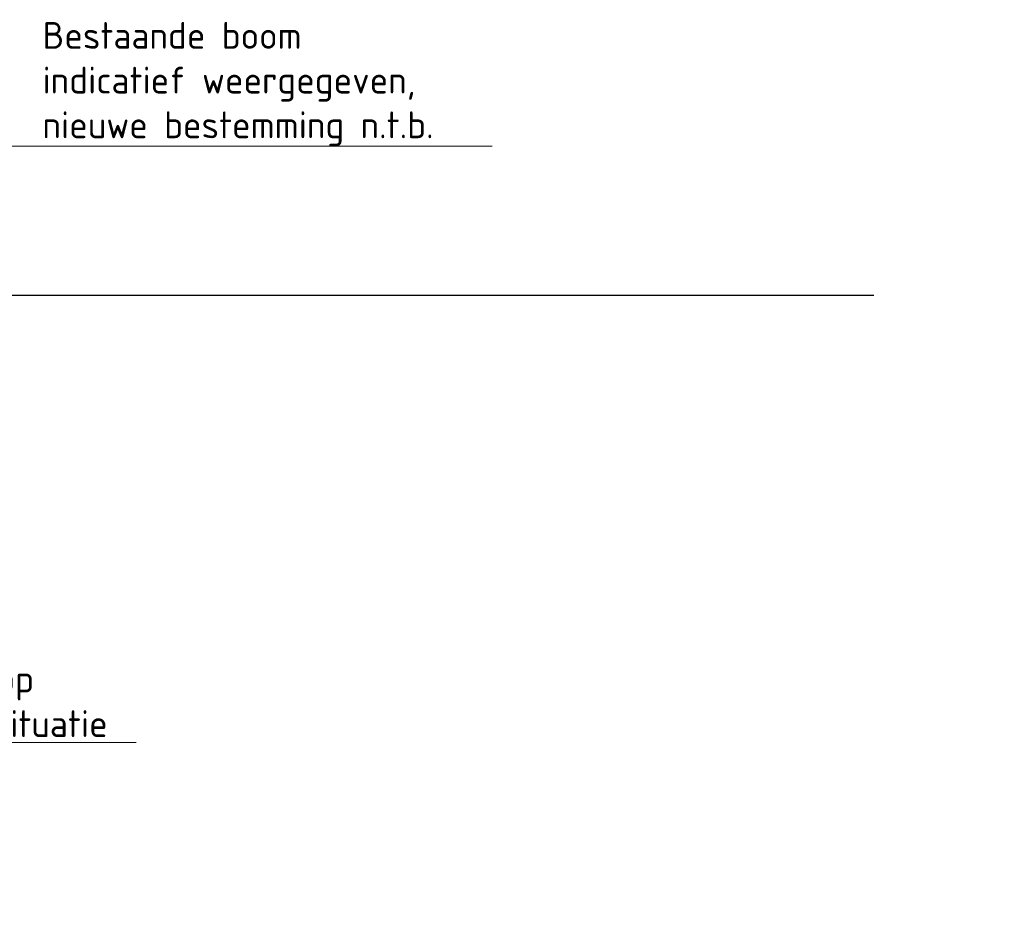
# Model space of a CAD drawing. Header units: metres. Extents: x 115954 to 115994, y 477007 to 477166.
# Tile 18 of 20: x 115986 to 115992, y 477140 to 477146. Entities that reach past the tile are written whole.
import ezdxf
from ezdxf import colors
from ezdxf.entities.mleader import LeaderData, LeaderLine
from ezdxf.math import Vec2, Vec3

# ---------------------------------------------------------------- set-up
doc = ezdxf.new("R2010")
doc.units = ezdxf.units.M
doc.linetypes.add('AL-NAP_LIJN', pattern=[15.25, 12, -1.5, 0.25, -1.5])
doc.layers.add('X-XX-AL-NAP-GD', color=7, linetype='AL-NAP_LIJN', lineweight=25)
doc.layers.add('X-XX-AL-VERWIJZING-T18', color=7, linetype='Continuous', lineweight=18)
doc.styles.add('NLCS-ISO-ANNOTATIEF-T18', font='NLCS-ISO.ttf', dxfattribs={"height": 1.8})

msp = doc.modelspace()

# ---------------------------------------------------------------- linework, layer by layer
at = {"layer": 'X-XX-AL-NAP-GD'}
msp.add_line((115964.1987, 477144.2032), (115992.3236, 477144.2032), dxfattribs=at)

# ---------------------------------------------------------------- leaders
at = {"layer": 'X-XX-AL-VERWIJZING-T18'}
ml = msp.add_multileader_mtext('Standard', dxfattribs=at)
ml.set_content('Bestaande boom ^Jindicatief weergegeven,^Jnieuwe bestemming n.t.b.', color=256, style='NLCS-ISO-ANNOTATIEF-T18')
ml.set_leader_properties(color=256, linetype='ByLayer', lineweight=-1)
ml.build(insert=Vec2(0, 0))
ml.multileader.update_dxf_attribs({"text_left_attachment_type": 5, "text_right_attachment_type": 5, "dogleg_length": 1.8, "arrow_head_size": 0.18, "scale": 0.1})
ctx = ml.context
ctx.base_point, ctx.scale, ctx.char_height, ctx.arrow_head_size, ctx.landing_gap_size, ctx.plane_origin = Vec3(115985.7823, 477145.2032), 0.1, 0.18, 0.18, 0.09, Vec3(115982.319, 477144.4681)
ctx.left_attachment, ctx.right_attachment = 5, 5
notes = []
notes.append((ctx, [(0, (1, 1, 0), (115985.6023, 477145.2032), (1, 0), 0.18, [(0, [(115984.6498, 477145.192)], 0, [])])]))
ctx.mtext.insert, ctx.mtext.flow_direction = Vec3(115985.8723, 477146.0372), 5
ml = msp.add_multileader_mtext('Standard', dxfattribs=at)
ml.set_content('Aansluiten op ^Jbestaande situatie', color=256, style='NLCS-ISO-ANNOTATIEF-T18')
ml.set_leader_properties(color=256, linetype='ByLayer', lineweight=-1)
ml.build(insert=Vec2(0, 0))
ml.multileader.update_dxf_attribs({"text_left_attachment_type": 5, "text_right_attachment_type": 5, "dogleg_length": 1.8, "arrow_head_size": 0.18, "scale": 0.1})
ctx = ml.context
ctx.base_point, ctx.scale, ctx.char_height, ctx.arrow_head_size, ctx.landing_gap_size, ctx.plane_origin = Vec3(115984.2657, 477141.2032), 0.1, 0.18, 0.18, 0.09, Vec3(115982.269, 477140.3664)
ctx.left_attachment, ctx.right_attachment = 5, 5
notes.append((ctx, [(0, (1, 1, 0), (115984.0857, 477141.2032), (1, 0), 0.18, [(0, [(115981.9271, 477140.0363)], 0, [])])]))
ctx.mtext.insert, ctx.mtext.flow_direction = Vec3(115984.3557, 477141.7192), 5
for ctx, leaders in notes:
    for number, flags, end, landing, length, lines in leaders:
        leader = LeaderData()
        leader.index, (leader.has_last_leader_line, leader.has_dogleg_vector, leader.attachment_direction) = number, flags
        leader.last_leader_point, leader.dogleg_vector, leader.dogleg_length = Vec3(end), Vec3(landing), length
        for number, points, colour, breaks in lines:
            line = LeaderLine()
            line.index, line.vertices, line.color, line.breaks = number, Vec3.list(points), colors.encode_raw_color(colour), breaks
            leader.lines.append(line)
        ctx.leaders.append(leader)

doc.saveas('drawing.dxf')
